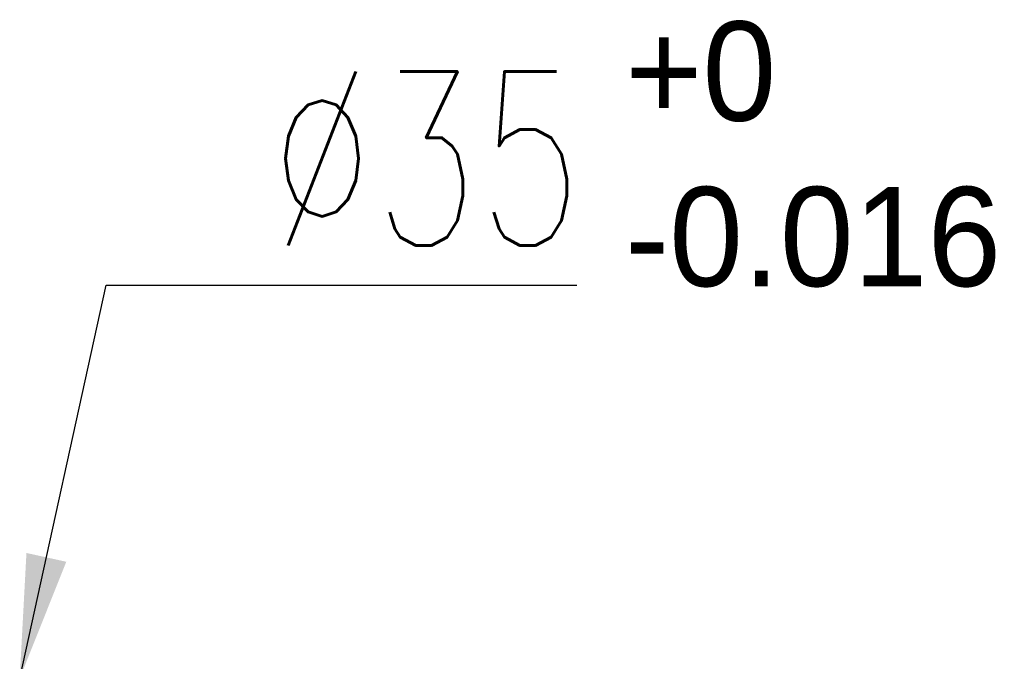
# Model space of a CAD drawing. Header units: millimetres. Extents: x 15 to 185, y 36 to 143.
# Tile 51 of 52: x 148 to 164, y 112 to 122. Entities that reach past the tile are written whole.
import ezdxf

# ---------------------------------------------------------------- set-up
doc = ezdxf.new("R2010")
doc.units = ezdxf.units.MM
doc.layers.add('DIM', color=4, linetype='CONTINUOUS')
doc.styles.add('DIM-7', font='SIMPLEX.shx', dxfattribs={"width": 0.7, "bigfont": 'chineset.shx'})
doc.dimstyles.new('CNS', dxfattribs={"dimtxt": 3.5, "dimasz": 2.5, "dimexe": 1, "dimexo": 1.5, "dimgap": 0.09, "dimtad": 0, "dimdsep": 46, "dimtxsty": 'DIM-7', "dimcen": 0.09, "dimclrd": 1, "dimclre": 1, "dimclrt": 4, "dimadec": 0, "dimazin": 0, "dimtfac": 1, "dimtix": 1, "dimtmove": 2, "dimatfit": 3, "dimfxl": 1, "dimtvp": 0.971429, "dimtolj": 1, "dimarcsym": 0})

msp = doc.modelspace()

# ---------------------------------------------------------------- texts
at = {"layer": 'DIM', "color": 7}
for s, p in [('+0', (157.6451, 120.7518)), ('-0.016', (157.6451, 118.0851))]:
    msp.add_text(s, height=1.6, dxfattribs=at).set_placement(p)
at = {"layer": 'DIM', "color": 7, "insert": (151.9186, 118.744), "char_height": 2.8, "attachment_point": 7, "style": 'DIM-7'}
msp.add_mtext('\\A1;%%c35', dxfattribs=at)

# ---------------------------------------------------------------- leaders
at = {"layer": 'DIM', "color": 7, "annotation_type": 0, "has_hookline": 1, "hookline_direction": 0, "text_width": 4.9467}
msp.add_leader([(147.882, 111.7622), (149.2786, 118.104), (151.2786, 118.104)], dimstyle='CNS', override={"dimscale": 0.8, "dimgap": 0.8, "dimtad": 1, "dimdec": 3, "dimclrd": 7, "dimclre": 7, "dimclrt": 7, "dimadec": 2, "dimazin": 2, "dimtm": 1e-09, "dimtfac": 0.6, "dimtdec": 3, "dimtmove": 1, "dimatfit": 0}, dxfattribs=at)

doc.saveas('drawing.dxf')
